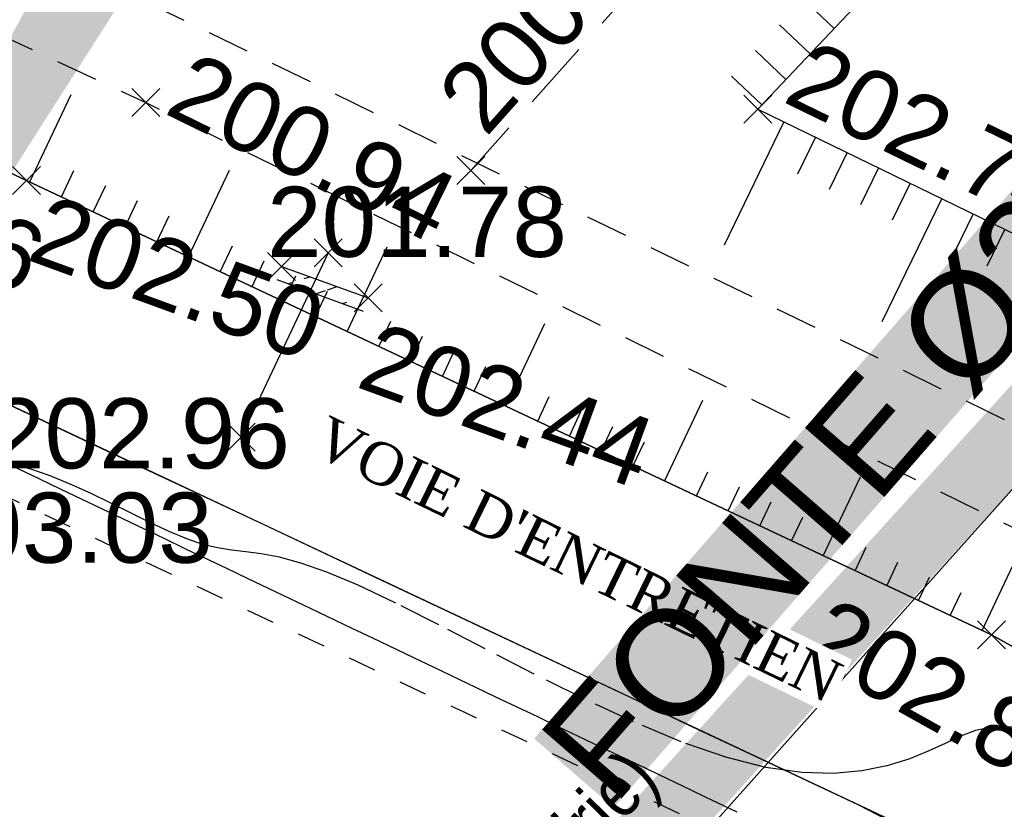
# Model space of a CAD drawing. Extents: x 1616800 to 1632437, y 2248456 to 2251974.
# Tile 217 of 256: x 1618030 to 1618044, y 2251503 to 2251515. Entities that reach past the tile are written whole.
import ezdxf
from ezdxf.enums import TextEntityAlignment as Align

# ---------------------------------------------------------------- set-up
doc = ezdxf.new("R2010")
doc.units = 0
doc.header["$LTSCALE"] = 2
doc.header["$PDMODE"] = 3
doc.header["$PDSIZE"] = 0.2
for name, pattern in [('CONTINU', [0]), ('DISCONTINUOUS', [0.75, 0.5, -0.25]), ('FOSSE', [0.5, 0.3, -0.2]), ('Grille', [0.4, 0.2, -0.2]), ('TOPO_CONTINU', [0.5, 0.25, 0.25])]:
    doc.linetypes.add(name, pattern=pattern)
doc.layers.get('0').update_dxf_attribs({"linetype": 'CONTINUOUS'})
for name, color, linetype in [('0000-VALORIS-NOUE DERIV BASSIN', 7, 'CONTINUOUS'), ('0000-VALORIS-NOUE DERIV BASSIN EAU MAX RETENTION', 140, 'CONTINUOUS'), ('0000-VALORIS-NOUE DERIV BASSIN TEXTE ET COTES', 1, 'CONTINUOUS'), ('02-PAP-EP TEXTE POUR 2000°', 3, 'CONTINUOUS'), ('03-PAP-EU PROJET CANA', 1, 'CONTINUOUS'), ('03-PAP-EU TEXTE POUR 2000°', 1, 'CONTINUOUS'), ('X-PTS TOPO-TEXTE TOPOALT', 8, 'CONTINUOUS'), ('X-PTS TOPO-TOPOPOINT', 8, 'CONTINUOUS'), ('Y-FDP TOPO-CN_1_00', 8, 'FOSSE'), ('Y-FDP TOPO-TOP_AXE_FOSSE', 8, 'CONTINUOUS'), ('Y-FDP TOPO-TOP_BARBULE', 8, 'CONTINUOUS'), ('Y-FDP TOPO-TOP_BATI', 8, 'CONTINUOUS'), ('Y-FDP TOPO-TOP_TALUS', 8, 'CONTINUOUS'), ('Y-FDP TOPO-TOP_TALUS_PIED', 8, 'CONTINUOUS'), ('Y-RESEAU EXISTANT FDP-TOP_PLUVIAL_400', 96, 'CONTINUOUS'), ('Y-RESEAU EXISTANT FDP-TOP_VANNE_RESEAU', 36, 'CONTINUOUS'), ('Y-RESEAU EXISTANT FDP-TOP_VANNE_TEXTE', 36, 'CONTINUOUS')]:
    doc.layers.add(name, color=color, linetype=linetype)
doc.styles.get("Standard").update_dxf_attribs({"font": 'arial.ttf'})
doc.styles.add('TIME', font='times.ttf')

# ---------------------------------------------------------------- blocks, each defined once
blk = doc.blocks.new('TCPOINT')
at = {"color": 0}
blk.add_point((0, 0), dxfattribs=at)
at = {"layer": 'X-PTS TOPO-TEXTE TOPOALT'}
blk.add_attdef('ALT', text='', height=0.75, dxfattribs=at).set_placement((0.25, -0.25), align=Align.TOP_LEFT)
blk = doc.blocks.new('TCPOINT_C')
at = {"color": 0}
blk.add_point((0, 0), dxfattribs=at)
at = {"layer": 'X-PTS TOPO-TEXTE TOPOALT'}
blk.add_attdef('ALT', text='', height=0.75, dxfattribs=at).set_placement((0.5, 0.09), align=Align.MIDDLE_LEFT)
blk = doc.blocks.new('TCPOINT_2')
at = {"color": 0}
blk.add_point((0, 0), dxfattribs=at)
at = {"layer": 'X-PTS TOPO-TEXTE TOPOALT'}
blk.add_attdef('ALT', (0.25, 0.25), '', height=0.75, dxfattribs=at)

msp = doc.modelspace()

# ---------------------------------------------------------------- hatches: boundary and pattern name
at = {"layer": 'Y-FDP TOPO-TOP_BATI'}
h = msp.add_hatch(dxfattribs=at)
h.set_pattern_fill('ANSI31', color=256, scale=0.08, angle=333)
h.set_pattern_definition([(18, (0, 0), (-0.078490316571, 0.24156835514), [])])
edge = h.paths.add_edge_path()
edge.add_line((1618033.266, 2251510.8891), (1618034.498, 2251510.4391))
edge.add_line((1618033.3346, 2251511.077), (1618034.5666, 2251510.627))

# ---------------------------------------------------------------- linework, layer by layer
at = {"layer": 'Y-FDP TOPO-TOP_BARBULE'}
for p, q in [((1618041.2089, 2251514.4684), (1618040.7701, 2251514.884)), ((1618040.8651, 2251514.1053), (1618040.4289, 2251514.5184)), ((1618040.5214, 2251513.7423), (1618040.0878, 2251514.1528)), ((1618040.1776, 2251513.3792), (1618039.7466, 2251513.7873)), ((1618029.7471, 2251512.2801), (1618030.3346, 2251513.5269)), ((1618040.4934, 2251513.1361), (1618039.6394, 2251511.3808)), ((1618040.943, 2251512.9174), (1618040.6868, 2251512.3908)), ((1618041.3926, 2251512.6986), (1618041.1364, 2251512.172)), ((1618030.1993, 2251512.067), (1618030.3758, 2251512.4415)), ((1618032.0085, 2251511.2144), (1618032.59, 2251512.4483)), ((1618041.8422, 2251512.4799), (1618041.586, 2251511.9532)), ((1618042.2918, 2251512.2611), (1618042.0356, 2251511.7344)), ((1618030.6516, 2251511.8538), (1618030.8284, 2251512.2289)), ((1618031.1039, 2251511.6407), (1618031.2799, 2251512.0141)), ((1618042.7414, 2251512.0424), (1618041.8872, 2251510.2867)), ((1618043.191, 2251511.8236), (1618042.9348, 2251511.2969)), ((1618031.5562, 2251511.4276), (1618031.7314, 2251511.7994)), ((1618043.6407, 2251511.6049), (1618043.3844, 2251511.0781)), ((1618032.4608, 2251511.0013), (1618032.6345, 2251511.3698)), ((1618034.27, 2251510.1487), (1618034.8386, 2251511.3552)), ((1618032.9131, 2251510.7881), (1618033.086, 2251511.155)), ((1618033.3654, 2251510.575), (1618033.5375, 2251510.9402)), ((1618033.8177, 2251510.3619), (1618033.9891, 2251510.7255)), ((1618034.7223, 2251509.9356), (1618034.8921, 2251510.2959)), ((1618035.1746, 2251509.7225), (1618035.3436, 2251510.0811)), ((1618035.6269, 2251509.5093), (1618035.7952, 2251509.8664)), ((1618036.0792, 2251509.2962), (1618036.2467, 2251509.6516)), ((1618043.316, 2251505.886), (1618043.8342, 2251506.9857)), ((1618041.9591, 2251506.5254), (1618042.1165, 2251506.8595)), ((1618042.4114, 2251506.3123), (1618042.568, 2251506.6447)), ((1618042.8637, 2251506.0991), (1618043.0195, 2251506.4299))]:
    msp.add_line(p, q, dxfattribs=at)
at = {"layer": 'Y-FDP TOPO-TOP_BATI', "linetype": 'Continuous', "elevation": 201.34, "flags": 128}
msp.add_lwpolyline([(1618033.3346, 2251511.077), (1618034.5666, 2251510.627)], dxfattribs=at)
at = {"layer": 'Y-FDP TOPO-TOP_BATI', "elevation": 201.34, "flags": 128}
msp.add_lwpolyline([(1618033.266, 2251510.8891), (1618034.498, 2251510.4391)], dxfattribs=at)
at = {"layer": 'Y-FDP TOPO-TOP_TALUS_PIED', "linetype": 'DISCONTINUOUS', "elevation": 201.34, "flags": 128}
msp.add_lwpolyline([(1618040.5656, 2251517.53), (1618036.0326, 2251512.443)], dxfattribs=at)

# ---------------------------------------------------------------- block references
at = {"layer": 'X-PTS TOPO-TOPOPOINT'}
ref = msp.add_blockref('TCPOINT', (1618036.0326, 2251512.443, 200.88), dxfattribs=dict(at, rotation=48.29592957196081))
ref.add_attrib('ALT', '200.88', dxfattribs={"layer": 'X-PTS TOPO-TEXTE TOPOALT', "height": 1, "rotation": 48.29593}).set_placement((1618035.4976, 2251513.5697, 200.88), align=Align.TOP_LEFT)
ref = msp.add_blockref('TCPOINT_2', (1618040.1196, 2251513.318, 202.74), dxfattribs=dict(at, rotation=334.055182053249))
ref.add_attrib('ALT', '202.74', (1618040.4538, 2251513.4334, 202.74), dxfattribs={"layer": 'X-PTS TOPO-TEXTE TOPOALT', "height": 1, "rotation": 334.05518})
ref = msp.add_blockref('TCPOINT_C', (1618031.3996, 2251513.411, 200.94), dxfattribs=dict(at, rotation=333.9028330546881))
ref.add_attrib('ALT', '200.94', dxfattribs={"layer": 'X-PTS TOPO-TEXTE TOPOALT', "height": 1, "rotation": 333.90283}).set_placement((1618031.8609, 2251513.7165, 200.94), align=Align.MIDDLE_LEFT)
ref = msp.add_blockref('TCPOINT', (1618029.7006, 2251512.302, 202.66), dxfattribs=dict(at, rotation=334.76857979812))
ref.add_attrib('ALT', '202.66', dxfattribs={"layer": 'X-PTS TOPO-TEXTE TOPOALT', "height": 1, "rotation": 334.76858}).set_placement((1618026.1939, 2251513.3725, 202.66), align=Align.TOP_LEFT)
ref = msp.add_blockref('TCPOINT', (1618033.9966, 2251511.27, 201.78), dxfattribs=at)
ref.add_attrib('ALT', '201.78', dxfattribs={"layer": 'X-PTS TOPO-TEXTE TOPOALT', "height": 1, "rotation": 0}).set_placement((1618033.1281, 2251512.212, 201.78), align=Align.TOP_LEFT)
ref = msp.add_blockref('TCPOINT', (1618033.3346, 2251511.077, 202.5), dxfattribs=dict(at, rotation=339.9347865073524))
ref.add_attrib('ALT', '202.50', dxfattribs={"layer": 'X-PTS TOPO-TEXTE TOPOALT', "height": 1, "rotation": 339.93479}).set_placement((1618030.0216, 2251512.1203, 202.5), align=Align.TOP_LEFT)
ref = msp.add_blockref('TCPOINT', (1618032.7586, 2251508.644, 202.96), dxfattribs=at)
ref.add_attrib('ALT', '202.96', dxfattribs={"layer": 'X-PTS TOPO-TEXTE TOPOALT', "height": 1, "rotation": 0}).set_placement((1618029.1805, 2251509.197, 202.96), align=Align.TOP_LEFT)
ref = msp.add_blockref('TCPOINT', (1618027.8306, 2251508.102, 203.03), dxfattribs=at)
ref.add_attrib('ALT', '203.03', dxfattribs={"layer": 'X-PTS TOPO-TEXTE TOPOALT', "height": 1}).set_placement((1618028.0806, 2251507.852, 203.03), align=Align.TOP_LEFT)

# ---------------------------------------------------------------- texts
at = {"layer": '0000-VALORIS-NOUE DERIV BASSIN TEXTE ET COTES', "insert": (1618037.5579, 2251506.8954), "char_height": 0.6, "attachment_point": 5, "rotation": 334.072, "style": 'TIME', "bg_fill": 3, "box_fill_scale": 1.2, "bg_fill_color": 256, "bg_fill_transparency": 0}
msp.add_mtext_dynamic_manual_height_columns("\\A1;VOIE D'ENTRETIEN", width=8.031226, gutter_width=10, heights=[0], dxfattribs=at)
at = {"layer": 'Y-RESEAU EXISTANT FDP-TOP_VANNE_TEXTE', "width": 0.866667}
msp.add_text('Radier : 200.41 (info Mairie)', height=0.75, rotation=45.41671, dxfattribs=at).set_placement((1618034.7967, 2251499.7164), align=Align.CENTER)

# ---------------------------------------------------------------- next in the draw order: linework, layer by layer
at = {"layer": '0000-VALORIS-NOUE DERIV BASSIN', "linetype": 'Grille', "flags": 128}
msp.add_lwpolyline([(1618069.8428, 2251486.3115), (1618055.0566, 2251494.549), (1618053.4433, 2251495.4477), (1618051.83, 2251496.3465), (1618050.2167, 2251497.2452), (1618048.6035, 2251498.144), (1618046.9902, 2251499.0427), (1618045.3769, 2251499.9415), (1618043.7637, 2251500.8403), (1618042.1504, 2251501.739), (1618041.0487, 2251502.3114), (1618039.6669, 2251502.9626), (1618038.6849, 2251503.4253), (1618037.703, 2251503.8881), (1618035.9357, 2251504.7208), (1618034.1684, 2251505.5536), (1618032.5539, 2251506.3144), (1618030.9318, 2251507.0788), (1618029.3097, 2251507.8432), (1618027.6906, 2251508.606), (1618026.0542, 2251509.3754), (1618024.4178, 2251510.1449), (1618022.78, 2251510.915), (1618021.1423, 2251511.6851), (1618019.611, 2251512.4051), (1618018.3533, 2251512.9965), (1618017.1396, 2251513.5672), (1618015.9259, 2251514.1379), (1618014.6941, 2251514.7171), (1618013.2568, 2251515.393), (1618011.8194, 2251516.0689), (1618010.382, 2251516.7448), (1618008.8057, 2251517.5089), (1618007.2294, 2251518.2729), (1618005.6531, 2251519.037), (1618004.7494, 2251519.475), (1618003.8458, 2251519.913), (1618002.6815, 2251520.4774), (1618001.5173, 2251521.0417), (1618000.6045, 2251521.4841)], dxfattribs=at)
at = {"layer": '0000-VALORIS-NOUE DERIV BASSIN', "flags": 128}
msp.add_lwpolyline([(1618044.3477, 2251501.8886), (1618042.7344, 2251502.7873), (1618041.5602, 2251503.3969), (1618040.1784, 2251504.0481), (1618039.1965, 2251504.5108), (1618038.2145, 2251504.9736), (1618036.4472, 2251505.8064), (1618034.68, 2251506.6391), (1618033.0655, 2251507.4), (1618031.4433, 2251508.1644), (1618029.8212, 2251508.9288), (1618028.2013, 2251509.6919), (1618026.5648, 2251510.4614), (1618024.9284, 2251511.2309), (1618023.2907, 2251512.0009), (1618021.6529, 2251512.771), (1618020.1216, 2251513.4911)], dxfattribs=at)
at = {"layer": '0000-VALORIS-NOUE DERIV BASSIN'}
for points in [[(1618057.1006, 2251498.218, 202.98), (1618043.4496, 2251505.823, 202.81), (1618029.7006, 2251512.302, 202.66), (1618012.1916, 2251520.535, 202.69), (1617997.6596, 2251527.579, 202.51), (1617980.2206, 2251535.119, 202.49), (1617966.9346, 2251539.921, 202.41), (1617953.5626, 2251548.58, 202.41), (1617936.9856, 2251558.959, 202.22), (1617921.0936, 2251568.394, 202.33), (1617909.4526, 2251575.219, 202.13), (1617895.2716, 2251584.39, 201.92), (1617880.0786, 2251593.661, 202.03)], [(1618055.6406, 2251495.5973, 202.98), (1618042.0786, 2251503.1527, 202.81), (1618028.4218, 2251509.5882, 202.66), (1618010.899, 2251517.8277, 202.69), (1617996.4095, 2251524.8511, 202.51), (1617979.1144, 2251532.3289, 202.49), (1617965.5921, 2251537.2163, 202.41), (1617951.9512, 2251546.0494, 202.41), (1617935.4236, 2251556.3975, 202.22), (1617919.5692, 2251565.8102, 202.33), (1617907.8786, 2251572.6642, 202.13), (1617893.6754, 2251581.8496, 201.92), (1617878.5832, 2251591.0591, 202.03)]]:
    msp.add_polyline3d(points, dxfattribs=at)
at = {"layer": '0000-VALORIS-NOUE DERIV BASSIN EAU MAX RETENTION', "elevation": 201.8183, "flags": 128}
msp.add_lwpolyline([(1618039.8253, 2251503.2987), (1618039.3748, 2251503.5128), (1618039.1719, 2251503.6105), (1618038.7234, 2251503.8237), (1618038.5186, 2251503.9224), (1618038.0719, 2251504.1346), (1618037.8652, 2251504.2342), (1618037.2658, 2251504.5191), (1618036.9838, 2251504.6549), (1618036.388, 2251504.9381), (1618036.1025, 2251505.0757), (1618035.5102, 2251505.3572), (1618035.2212, 2251505.4965), (1618034.6326, 2251505.7763), (1618034.3398, 2251505.9173), (1618033.7476, 2251506.1988), (1618033.4475, 2251506.3435), (1618032.8592, 2251506.6232), (1618032.5553, 2251506.7697), (1618031.9707, 2251507.0475), (1618031.663, 2251507.1959), (1618031.0823, 2251507.4719), (1618030.7708, 2251507.6221), (1618030.194, 2251507.8963), (1618029.8785, 2251508.0485), (1618029.3057, 2251508.3208)], dxfattribs=at)
at = {"layer": '03-PAP-EU PROJET CANA', "const_width": 1, "flags": 128}
msp.add_lwpolyline([(1618097.0555, 2251567.4483), (1618021.9496, 2251484.6153)], dxfattribs=at)
at = {"layer": 'Y-FDP TOPO-CN_1_00', "linetype": 'FOSSE'}
msp.add_lwpolyline([(1618043.7475, 2251504.5085), (1618043.4604, 2251504.5082), (1618043.2224, 2251504.4613), (1618043.0076, 2251504.38), (1618042.7901, 2251504.2769), (1618042.5477, 2251504.1642), (1618042.2722, 2251504.0536), (1618041.959, 2251503.9566), (1618041.6033, 2251503.8848), (1618041.2005, 2251503.8495), (1618040.746, 2251503.8624), (1618040.2352, 2251503.935), (1618039.6632, 2251504.0787), (1618039.0297, 2251504.3), (1618038.3504, 2251504.5845), (1618037.6452, 2251504.9128), (1618036.934, 2251505.2655), (1618036.2366, 2251505.6231), (1618035.5731, 2251505.9662), (1618034.9633, 2251506.2753), (1618034.427, 2251506.5311), (1618033.9785, 2251506.7194), (1618033.6086, 2251506.8482), (1618033.3027, 2251506.9307), (1618033.0459, 2251506.9801), (1618032.8235, 2251507.0097), (1618032.6207, 2251507.0327), (1618032.4226, 2251507.0625), (1618032.2146, 2251507.1122), (1618031.985, 2251507.1918), (1618031.7348, 2251507.2976), (1618031.4683, 2251507.4226), (1618031.1897, 2251507.5598), (1618030.9032, 2251507.702), (1618030.613, 2251507.8425), (1618030.3234, 2251507.974), (1618030.0386, 2251508.0896), (1618029.7619, 2251508.1839), (1618029.4938, 2251508.2586)], dxfattribs=at)
at = {"layer": 'Y-FDP TOPO-TOP_AXE_FOSSE', "linetype": 'FOSSE', "elevation": 201.34, "flags": 128}
for points in [[(1617601.8186, 2251762.922), (1617610.1506, 2251756.636), (1617629.6276, 2251741.988), (1617650.7276, 2251727.848), (1617668.4526, 2251710.915), (1617681.6206, 2251701.676), (1617699.0136, 2251688.41), (1617708.9996, 2251680.668), (1617719.8336, 2251677.878), (1617748.7516, 2251665.825), (1617762.3456, 2251660.092), (1617781.0436, 2251652.934), (1617799.0036, 2251644.975), (1617815.3806, 2251635.767), (1617830.3196, 2251628.053), (1617853.9176, 2251613.386), (1617868.6136, 2251605.049), (1617881.5356, 2251596.854), (1617897.5646, 2251587.866), (1617911.5046, 2251578.556), (1617923.2046, 2251571.798), (1617941.6916, 2251560.354), (1617955.8166, 2251551.523), (1617969.3786, 2251543.574), (1617981.8546, 2251538.005), (1617999.4726, 2251530.796), (1618011.2156, 2251524.71), (1618031.4966, 2251514.802), (1618044.3006, 2251508.569), (1618060.3096, 2251501.695), (1618069.9096, 2251496.606), (1618077.1396, 2251493.691), (1618078.3956, 2251492.785), (1618078.3956, 2251492.785)], [(1617600.6196, 2251761.017), (1617609.0186, 2251754.94), (1617628.5696, 2251740.863), (1617649.5776, 2251726.58), (1617667.1536, 2251709.962), (1617698.4656, 2251687.431), (1617708.5936, 2251679.832), (1617719.3676, 2251676.48), (1617748.1656, 2251664.214), (1617780.0586, 2251651.492), (1617797.8506, 2251643.441), (1617814.4516, 2251634.395), (1617829.3226, 2251626.401), (1617852.7376, 2251612.188), (1617867.9276, 2251602.952), (1617881.2236, 2251595.195), (1617896.7006, 2251586.358), (1617910.6286, 2251577.168), (1617921.4716, 2251570.879), (1617940.7716, 2251559.213), (1617954.7426, 2251550.028), (1617968.6406, 2251542.538), (1617981.3776, 2251536.875), (1617998.6816, 2251529.02), (1618010.6006, 2251523.098), (1618031.3996, 2251513.411), (1618043.8426, 2251507.316), (1618060.1126, 2251499.876), (1618069.5666, 2251494.908), (1618076.1756, 2251492.383), (1618078.3956, 2251492.785), (1618078.2546, 2251490.49)]]:
    msp.add_lwpolyline(points, dxfattribs=at)
at = {"layer": 'Y-FDP TOPO-TOP_BARBULE'}
for p, q in [((1618036.5315, 2251509.083), (1618037.0872, 2251510.2622)), ((1618036.9838, 2251508.8699), (1618037.1497, 2251509.222)), ((1618038.793, 2251508.0174), (1618039.3358, 2251509.1692)), ((1618037.4361, 2251508.6568), (1618037.6012, 2251509.0072)), ((1618037.8884, 2251508.4436), (1618038.0528, 2251508.7925)), ((1618038.3407, 2251508.2305), (1618038.5043, 2251508.5777)), ((1618039.2453, 2251507.8042), (1618039.4073, 2251508.1481)), ((1618041.0545, 2251506.9517), (1618041.5844, 2251508.0762)), ((1618039.6976, 2251507.5911), (1618039.8589, 2251507.9333)), ((1618040.1499, 2251507.3779), (1618040.3104, 2251507.7186)), ((1618040.6022, 2251507.1648), (1618040.7619, 2251507.5038)), ((1618041.5068, 2251506.7385), (1618041.665, 2251507.0742))]:
    msp.add_line(p, q, dxfattribs=at)
at = {"layer": 'Y-FDP TOPO-TOP_TALUS', "elevation": 201.34, "flags": 128}
msp.add_lwpolyline([(1617796.7436, 2251642.57), (1617812.9876, 2251633.215), (1617828.5476, 2251624.329), (1617851.7106, 2251610.997), (1617866.9096, 2251600.776), (1617880.0786, 2251593.661), (1617895.2716, 2251584.39), (1617909.4526, 2251575.219), (1617921.0936, 2251568.394), (1617936.9856, 2251558.959), (1617953.5626, 2251548.58), (1617966.9346, 2251539.921), (1617980.2206, 2251535.119), (1617997.6596, 2251527.579), (1618012.1916, 2251520.535), (1618029.7006, 2251512.302), (1618043.4496, 2251505.823), (1618057.1006, 2251498.218), (1618068.8556, 2251493.307), (1618074.8396, 2251491.679), (1618075.8056, 2251490.367)], dxfattribs=at)
at = {"layer": 'Y-FDP TOPO-TOP_TALUS', "linetype": 'CONTINU', "elevation": 201.34, "flags": 128}
msp.add_lwpolyline([(1618044.9906, 2251518.462), (1618040.1196, 2251513.318), (1618045.5806, 2251510.661), (1618061.2556, 2251503.427), (1618070.5876, 2251497.934), (1618077.1096, 2251495.9), (1618079.6216, 2251496.269)], dxfattribs=at)
at = {"layer": 'Y-RESEAU EXISTANT FDP-TOP_PLUVIAL_400', "linetype": 'TOPO_CONTINU', "elevation": 201.34, "flags": 128}
msp.add_lwpolyline([(1618033.9966, 2251511.27), (1618032.7586, 2251508.644)], dxfattribs=at)
at = {"layer": 'Y-RESEAU EXISTANT FDP-TOP_VANNE_RESEAU', "elevation": 201.34, "flags": 128}
msp.add_lwpolyline([(1617913.6636, 2251369.127), (1617944.9516, 2251401.717), (1617976.0216, 2251434.323), (1618036.9536, 2251500.294), (1618096.3381, 2251566.7729)], dxfattribs=at)

# ---------------------------------------------------------------- next in the draw order: block references
at = {"layer": 'X-PTS TOPO-TOPOPOINT'}
ref = msp.add_blockref('TCPOINT', (1618034.5666, 2251510.627, 202.44), dxfattribs=dict(at, rotation=339.934786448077))
ref.add_attrib('ALT', '202.44', dxfattribs={"layer": 'X-PTS TOPO-TEXTE TOPOALT', "height": 1, "rotation": 339.93479}).set_placement((1618034.7157, 2251510.3064, 202.44), align=Align.TOP_LEFT)
ref = msp.add_blockref('TCPOINT', (1618043.4496, 2251505.823, 202.81), dxfattribs=dict(at, rotation=330.8777308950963))
ref.add_attrib('ALT', '202.81', dxfattribs={"layer": 'X-PTS TOPO-TEXTE TOPOALT', "height": 1, "rotation": 330.87773}).set_placement((1618041.1925, 2251506.3958, 202.81), align=Align.TOP_LEFT)

# ---------------------------------------------------------------- next in the draw order: texts
at = {"layer": '0000-VALORIS-NOUE DERIV BASSIN TEXTE ET COTES', "insert": (1618037.5579, 2251506.8954), "char_height": 0.6, "attachment_point": 5, "rotation": 334.072, "style": 'TIME', "bg_fill": 3, "box_fill_scale": 1.2, "bg_fill_color": 256, "bg_fill_transparency": 0}
msp.add_mtext_dynamic_manual_height_columns("\\A1;VOIE D'ENTRETIEN", width=8.031226, gutter_width=10, heights=[0], dxfattribs=at)

# ---------------------------------------------------------------- next in the draw order: linework, layer by layer
at = {"layer": '0000-VALORIS-NOUE DERIV BASSIN EAU MAX RETENTION', "elevation": 201.8183, "flags": 128}
msp.add_lwpolyline([(1618039.8253, 2251503.2987), (1618039.3748, 2251503.5128), (1618039.1719, 2251503.6105), (1618038.7234, 2251503.8237), (1618038.5186, 2251503.9224), (1618038.0719, 2251504.1346), (1618037.8652, 2251504.2342), (1618037.2658, 2251504.5191), (1618036.9838, 2251504.6549), (1618036.388, 2251504.9381), (1618036.1025, 2251505.0757), (1618035.5102, 2251505.3572), (1618035.2212, 2251505.4965), (1618034.6326, 2251505.7763), (1618034.3398, 2251505.9173), (1618033.7476, 2251506.1988), (1618033.4475, 2251506.3435), (1618032.8592, 2251506.6232), (1618032.5553, 2251506.7697), (1618031.9707, 2251507.0475), (1618031.663, 2251507.1959), (1618031.0823, 2251507.4719), (1618030.7708, 2251507.6221), (1618030.194, 2251507.8963), (1618029.8785, 2251508.0485), (1618029.3057, 2251508.3208)], dxfattribs=at)
at = {"layer": '02-PAP-EP TEXTE POUR 2000°', "elevation": 199.9526, "flags": 128}
msp.add_lwpolyline([(1618044.394, 2251538.5473, 3, 0, 0), (1618022.1237, 2251500.8842, 0, 0, 0)], format="xyseb", dxfattribs=at)

# ---------------------------------------------------------------- next in the draw order: texts
at = {"layer": '03-PAP-EU TEXTE POUR 2000°', "insert": (1618036.934, 2251504.3455, 203), "char_height": 1.5, "attachment_point": 1, "rotation": 48.94168, "bg_fill": 1, "box_fill_scale": 1, "bg_fill_color": 255, "bg_fill_transparency": 0}
msp.add_mtext_dynamic_manual_height_columns('FONTE Ø300 - 0.3% ==>', width=23.968049, gutter_width=12.5, heights=[0], dxfattribs=at)

doc.saveas('drawing.dxf')
